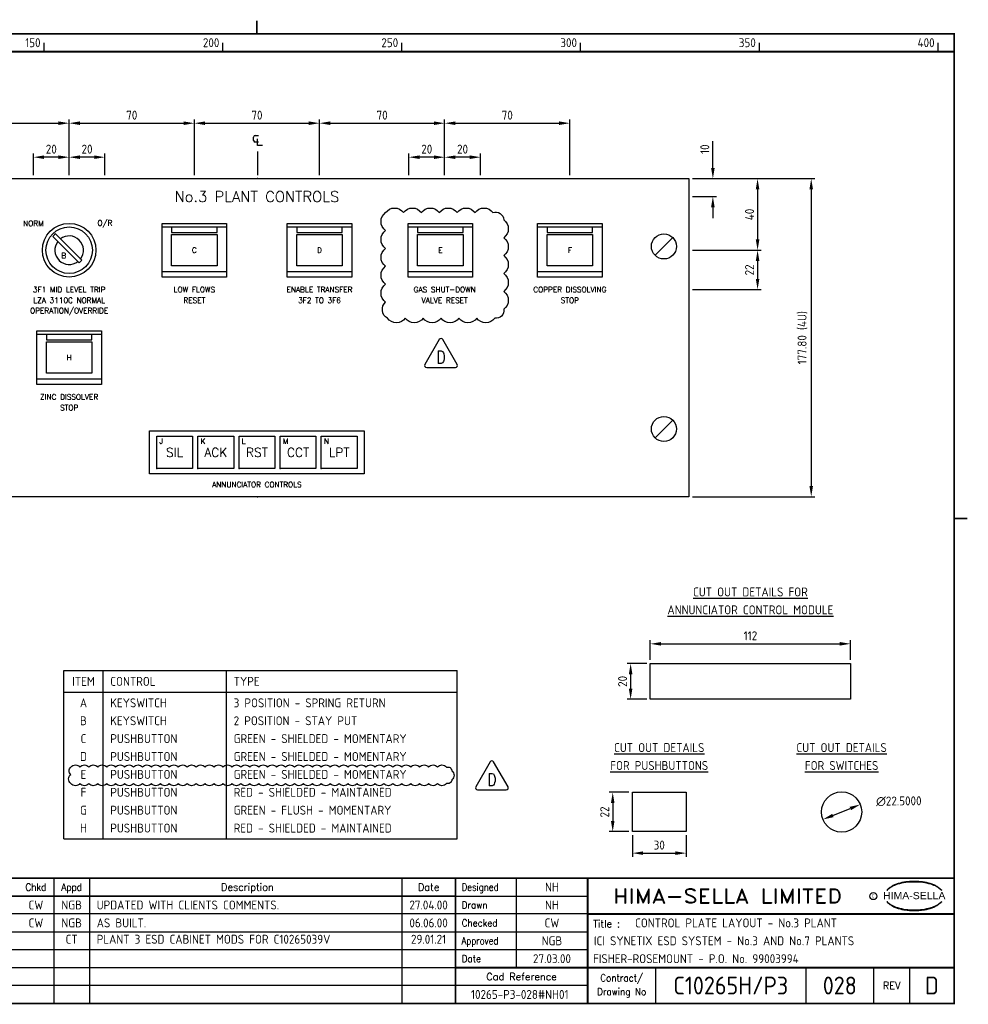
# Model space of a CAD drawing. Extents: x 0 to 817, y 0 to 551.
# Tile 2 of 2: x 286 to 817, y 0 to 551. Entities that reach past the tile are written whole.
import ezdxf
from ezdxf.enums import TextEntityAlignment as Align

# ---------------------------------------------------------------- set-up
doc = ezdxf.new("R2010")
doc.units = 0
doc.header["$LTSCALE"] = 0.25
doc.header["$MEASUREMENT"] = 0
doc.header["$PDSIZE"] = 1
doc.layers.get('0').update_dxf_attribs({"color": 41, "linetype": 'CONTINUOUS'})
doc.layers.get('DEFPOINTS').update_dxf_attribs({"linetype": 'CONTINUOUS'})
for name, color, linetype in [('00-DRG_FRAME', 12, 'CONTINUOUS'), ('01-DRAW', 7, 'CONTINUOUS'), ('02-TEXT', 2, 'CONTINUOUS'), ('03-DIM', 3, 'CONTINUOUS')]:
    doc.layers.add(name, color=color, linetype=linetype)
doc.styles.add('ARIAL', font='arial.ttf', dxfattribs={"height": 2.5})
doc.styles.add('ISO', font='iso.shx')
doc.styles.add('ROMAND', font='ROMAND')
doc.styles.add('ROMANS', font='romans.shx')
doc.dimstyles.get("Standard").update_dxf_attribs({"dimscale": 2, "dimtxt": 2.5, "dimasz": 3, "dimexe": 1, "dimexo": 1, "dimgap": 1, "dimtad": 1, "dimdec": 4, "dimzin": 0, "dimdsep": 46, "dimtxsty": 'ISO', "dimcen": -3, "dimclrd": 256, "dimclre": 256, "dimclrt": 2, "dimadec": 0, "dimazin": 0, "dimtfac": 1, "dimtdec": 4, "dimtofl": 0, "dimtmove": 0, "dimatfit": 0, "dimfxl": 1, "dimtolj": 1, "dimtzin": 0, "dimarcsym": 0})

# ---------------------------------------------------------------- blocks, each defined once
blk = doc.blocks.new('A3-TITLE')
at = {"style": 'ISO'}
blk.add_attdef('TITLE_1', (318.75, 21.75), '', height=2.5, dxfattribs=at)
for tag, p in [('DRGNO', (372.5, 3)), ('REV.', (398.25, 3))]:
    blk.add_attdef(tag, text='', height=5, dxfattribs=at).set_placement(p, align=Align.CENTER)
blk = doc.blocks.new('*D9')
at = {"linetype": 'ByBlock'}
for p, q in [((390, 493), (448, 493)), ((454, 464), (454, 495))]:
    blk.add_line(p, q, dxfattribs=at)
for points in [[(390, 494), (390, 492), (384, 493)], [(448, 494), (448, 492), (454, 493)]]:
    blk.add_solid(points, dxfattribs=at)
at = {"layer": 'DEFPOINTS', "color": 0, "linetype": 'ByBlock'}
for p in [(454, 493), (384, 462), (454, 462)]:
    blk.add_point(p, dxfattribs=at)
at = {"color": 2, "linetype": 'ByBlock', "insert": (419, 497.5), "char_height": 5, "attachment_point": 5, "style": 'ISO'}
blk.add_mtext('\\A1;70', dxfattribs=at)
blk = doc.blocks.new('4U')
for p, q in [((-241.3, 0), (241.3, 0)), ((-241.3, -177.8), (-241.3, 0)), ((241.3, 0), (241.3, -177.8)), ((-222.35025, -32.95026), (-232.24974, -42.84975)), ((232.24974, -32.95026), (222.35025, -42.84975)), ((-222.35025, -134.95025), (-232.24974, -144.84974)), ((232.24974, -134.95025), (222.35025, -144.84974)), ((241.3, -177.8), (-241.3, -177.8))]:
    blk.add_line(p, q)
for centre in [(-227.3, -37.9), (227.3, -37.9), (-227.3, -139.9), (227.3, -139.9)]:
    blk.add_circle(centre, 7)
for p in [(0, 0), (0, -177.8)]:
    blk.add_point(p)
blk = doc.blocks.new('*D13')
at = {"linetype": 'ByBlock'}
for p, q in [((250, 493), (308, 493)), ((314, 464), (314, 495))]:
    blk.add_line(p, q, dxfattribs=at)
for points in [[(250, 494), (250, 492), (244, 493)], [(308, 494), (308, 492), (314, 493)]]:
    blk.add_solid(points, dxfattribs=at)
at = {"layer": 'DEFPOINTS', "color": 0, "linetype": 'ByBlock'}
for p in [(314, 493), (244, 462), (314, 462)]:
    blk.add_point(p, dxfattribs=at)
at = {"color": 2, "linetype": 'ByBlock', "insert": (279, 497.5), "char_height": 5, "attachment_point": 5, "style": 'ISO'}
blk.add_mtext('\\A1;70', dxfattribs=at)
blk = doc.blocks.new('*D15')
at = {"linetype": 'ByBlock'}
for p, q in [((320, 493), (378, 493)), ((384, 464), (384, 495))]:
    blk.add_line(p, q, dxfattribs=at)
for points in [[(320, 494), (320, 492), (314, 493)], [(378, 494), (378, 492), (384, 493)]]:
    blk.add_solid(points, dxfattribs=at)
at = {"layer": 'DEFPOINTS', "color": 0, "linetype": 'ByBlock'}
for p in [(384, 493), (314, 462), (384, 462)]:
    blk.add_point(p, dxfattribs=at)
at = {"color": 2, "linetype": 'ByBlock', "insert": (349, 497.5), "char_height": 5, "attachment_point": 5, "style": 'ISO'}
blk.add_mtext('\\A1;70', dxfattribs=at)
blk = doc.blocks.new('*D16')
at = {"linetype": 'ByBlock'}
blk.add_line((741.13, 106.05), (750.87, 109.95), dxfattribs=at)
for points in [[(750.5, 110.88), (751.25, 109.02), (756.45, 112.18)], [(740.75, 106.98), (741.5, 105.12), (735.55, 103.82)]]:
    blk.add_solid(points, dxfattribs=at)
at = {"layer": 'DEFPOINTS', "color": 0, "linetype": 'ByBlock'}
for p in [(756.45, 112.18), (735.55, 103.82)]:
    blk.add_point(p, dxfattribs=at)
at = {"color": 2, "linetype": 'ByBlock', "insert": (778, 114), "char_height": 5, "attachment_point": 5, "rotation": 0.5, "style": 'ISO'}
blk.add_mtext('\\A1;∅22.5000', dxfattribs=at)
blk = doc.blocks.new('*D17')
at = {"linetype": 'ByBlock'}
for p, q in [((460, 493), (518, 493)), ((524, 464), (524, 495))]:
    blk.add_line(p, q, dxfattribs=at)
for points in [[(460, 494), (460, 492), (454, 493)], [(518, 494), (518, 492), (524, 493)]]:
    blk.add_solid(points, dxfattribs=at)
at = {"layer": 'DEFPOINTS', "color": 0, "linetype": 'ByBlock'}
for p in [(524, 493), (454, 462), (524, 462)]:
    blk.add_point(p, dxfattribs=at)
at = {"color": 2, "linetype": 'ByBlock', "insert": (489, 497.5), "char_height": 5, "attachment_point": 5, "style": 'ISO'}
blk.add_mtext('\\A1;70', dxfattribs=at)
blk = doc.blocks.new('*D18')
at = {"linetype": 'ByBlock'}
for p, q in [((530, 493), (588, 493)), ((594, 464), (594, 495))]:
    blk.add_line(p, q, dxfattribs=at)
for points in [[(530, 494), (530, 492), (524, 493)], [(588, 494), (588, 492), (594, 493)]]:
    blk.add_solid(points, dxfattribs=at)
at = {"layer": 'DEFPOINTS', "color": 0, "linetype": 'ByBlock'}
for p in [(594, 493), (524, 462), (594, 462)]:
    blk.add_point(p, dxfattribs=at)
at = {"color": 2, "linetype": 'ByBlock', "insert": (559, 497.5), "char_height": 5, "attachment_point": 5, "style": 'ISO'}
blk.add_mtext('\\A1;70', dxfattribs=at)
blk = doc.blocks.new('*D19')
at = {"linetype": 'ByBlock'}
for p, q in [((639, 193), (639, 204)), ((751, 193), (751, 204)), ((645, 202), (745, 202))]:
    blk.add_line(p, q, dxfattribs=at)
for points in [[(645, 203), (645, 201), (639, 202)], [(745, 203), (745, 201), (751, 202)]]:
    blk.add_solid(points, dxfattribs=at)
at = {"layer": 'DEFPOINTS', "color": 0, "linetype": 'ByBlock'}
for p in [(751, 202), (639, 191), (751, 191)]:
    blk.add_point(p, dxfattribs=at)
at = {"color": 2, "linetype": 'ByBlock', "insert": (695, 206.5), "char_height": 5, "attachment_point": 5, "style": 'ISO'}
blk.add_mtext('\\A1;112', dxfattribs=at)
blk = doc.blocks.new('*D20')
at = {"linetype": 'ByBlock'}
for p, q in [((637, 191), (626, 191)), ((628, 185), (628, 177)), ((637, 171), (626, 171))]:
    blk.add_line(p, q, dxfattribs=at)
for points in [[(627, 185), (629, 185), (628, 191)], [(627, 177), (629, 177), (628, 171)]]:
    blk.add_solid(points, dxfattribs=at)
at = {"layer": 'DEFPOINTS', "color": 0, "linetype": 'ByBlock'}
for p in [(639, 191), (628, 171), (639, 171)]:
    blk.add_point(p, dxfattribs=at)
at = {"color": 2, "linetype": 'ByBlock', "insert": (623.5, 181), "char_height": 5, "attachment_point": 5, "rotation": 90, "style": 'ISO'}
blk.add_mtext('\\A1;20', dxfattribs=at)
blk = doc.blocks.new('*D21')
at = {"linetype": 'ByBlock'}
for p, q in [((662.6, 462), (731, 462)), ((729, 456), (729, 290.2)), ((662.6, 284.2), (731, 284.2))]:
    blk.add_line(p, q, dxfattribs=at)
for points in [[(728, 456), (730, 456), (729, 462)], [(728, 290.2), (730, 290.2), (729, 284.2)]]:
    blk.add_solid(points, dxfattribs=at)
at = {"layer": 'DEFPOINTS', "color": 0, "linetype": 'ByBlock'}
for p in [(660.6, 462), (660.6, 284.2), (729, 284.2)]:
    blk.add_point(p, dxfattribs=at)
at = {"color": 2, "linetype": 'ByBlock', "insert": (724.14, 373.1), "char_height": 5, "attachment_point": 5, "rotation": 90, "style": 'ISO'}
blk.add_mtext('\\A1;177.80 (4U)', dxfattribs=at)
blk = doc.blocks.new('A3-REVA')
at = {"style": 'ISO'}
for tag, p in [('DESIGNED', (292, 31.75)), ('A', (117.7, 26.75)), ('DES', (127.7, 26.75)), ('DRN', (137.7, 26.75)), ('CHKD', (147.7, 26.75)), ('APPD', (157.7, 26.75)), ('DATE', (258, 26.75)), ('DRAWN', (292, 26.75)), ('CHECKED', (292, 21.75)), ('APPD', (292, 16.75)), ('DATE', (292, 11.75))]:
    blk.add_attdef(tag, text='', height=2.5, dxfattribs=at).set_placement(p, align=Align.CENTER)
blk.add_attdef('DESCRIPTION', (164.7, 26.75), '', height=2.5, dxfattribs=at)
blk = doc.blocks.new('A3-REVB')
at = {"style": 'ISO'}
for tag, p in [('B', (117.7, 21.75)), ('DES', (127.7, 21.75)), ('DRN', (137.7, 21.75)), ('CHKD', (147.7, 21.75)), ('APPD', (157.7, 21.75)), ('DATE', (258, 21.75))]:
    blk.add_attdef(tag, text='', height=2.5, dxfattribs=at).set_placement(p, align=Align.CENTER)
blk.add_attdef('DESCRIPTION', (164.7, 21.75), '', height=2.5, dxfattribs=at)
blk = doc.blocks.new('A3-CONTRACT')
at = {"style": 'ISO'}
for tag, height, p in [('SCALE', 2.5, (106.86, 31.75)), ('DIMS', 2.5, (106.86, 26.75)), ('CONTRACT', 5, (342, 3)), ('CAD-REF', 2.5, (282, 1.75))]:
    blk.add_attdef(tag, text='', height=height, dxfattribs=at).set_placement(p, align=Align.CENTER)
for tag, p in [('TITLE_2', (303.75, 16.75)), ('TITLE_3', (303.5, 11.75))]:
    blk.add_attdef(tag, p, '', height=2.5, dxfattribs=at)
blk = doc.blocks.new('*D25')
at = {"linetype": 'ByBlock'}
for p, q in [((627, 119), (616, 119)), ((618, 113), (618, 103)), ((627, 97), (616, 97))]:
    blk.add_line(p, q, dxfattribs=at)
for points in [[(617, 113), (619, 113), (618, 119)], [(617, 103), (619, 103), (618, 97)]]:
    blk.add_solid(points, dxfattribs=at)
at = {"layer": 'DEFPOINTS', "color": 0, "linetype": 'ByBlock'}
for p in [(629, 119), (618, 97), (629, 97)]:
    blk.add_point(p, dxfattribs=at)
at = {"color": 2, "linetype": 'ByBlock', "insert": (613.5, 108), "char_height": 5, "attachment_point": 5, "rotation": 90, "style": 'ISO'}
blk.add_mtext('\\A1;22', dxfattribs=at)
blk = doc.blocks.new('*D26')
at = {"linetype": 'ByBlock'}
for p, q in [((629, 95), (629, 83)), ((659, 95), (659, 83)), ((635, 85), (653, 85))]:
    blk.add_line(p, q, dxfattribs=at)
for points in [[(635, 86), (635, 84), (629, 85)], [(653, 86), (653, 84), (659, 85)]]:
    blk.add_solid(points, dxfattribs=at)
at = {"layer": 'DEFPOINTS', "color": 0, "linetype": 'ByBlock'}
for p in [(629, 97), (659, 97), (659, 85)]:
    blk.add_point(p, dxfattribs=at)
at = {"color": 2, "linetype": 'ByBlock', "insert": (644, 89.5), "char_height": 5, "attachment_point": 5, "style": 'ISO'}
blk.add_mtext('\\A1;30', dxfattribs=at)
blk = doc.blocks.new('*D27')
at = {"linetype": 'ByBlock'}
for p, q in [((662.6, 462), (701, 462)), ((699, 456), (699, 428)), ((662.6, 422), (701, 422))]:
    blk.add_line(p, q, dxfattribs=at)
for points in [[(698, 456), (700, 456), (699, 462)], [(698, 428), (700, 428), (699, 422)]]:
    blk.add_solid(points, dxfattribs=at)
at = {"layer": 'DEFPOINTS', "color": 0, "linetype": 'ByBlock'}
for p in [(660.6, 462), (660.6, 422), (699, 422)]:
    blk.add_point(p, dxfattribs=at)
at = {"color": 2, "linetype": 'ByBlock', "insert": (694.5, 442), "char_height": 5, "attachment_point": 5, "rotation": 90, "style": 'ISO'}
blk.add_mtext('\\A1;40', dxfattribs=at)
blk = doc.blocks.new('*D28')
at = {"linetype": 'ByBlock'}
for p, q in [((662.6, 422), (701, 422)), ((699, 416), (699, 406)), ((662.6, 400), (701, 400))]:
    blk.add_line(p, q, dxfattribs=at)
for points in [[(698, 416), (700, 416), (699, 422)], [(698, 406), (700, 406), (699, 400)]]:
    blk.add_solid(points, dxfattribs=at)
at = {"layer": 'DEFPOINTS', "color": 0, "linetype": 'ByBlock'}
for p in [(660.6, 422), (660.6, 400), (699, 400)]:
    blk.add_point(p, dxfattribs=at)
at = {"color": 2, "linetype": 'ByBlock', "insert": (694.5, 411), "char_height": 5, "attachment_point": 5, "rotation": 90, "style": 'ISO'}
blk.add_mtext('\\A1;22', dxfattribs=at)
blk = doc.blocks.new('*D33')
at = {"linetype": 'ByBlock'}
for p, q in [((314, 464), (314, 476)), ((328, 474), (320, 474)), ((334, 464), (334, 476))]:
    blk.add_line(p, q, dxfattribs=at)
for points in [[(320, 475), (320, 473), (314, 474)], [(328, 475), (328, 473), (334, 474)]]:
    blk.add_solid(points, dxfattribs=at)
at = {"layer": 'DEFPOINTS', "color": 0, "linetype": 'ByBlock'}
for p in [(314, 474), (314, 462), (334, 462)]:
    blk.add_point(p, dxfattribs=at)
at = {"color": 2, "linetype": 'ByBlock', "insert": (324, 478.5), "char_height": 5, "attachment_point": 5, "style": 'ISO'}
blk.add_mtext('\\A1;20', dxfattribs=at)
blk = doc.blocks.new('*D32')
at = {"linetype": 'ByBlock'}
for p, q in [((294, 464), (294, 476)), ((308, 474), (300, 474)), ((314, 464), (314, 476))]:
    blk.add_line(p, q, dxfattribs=at)
for points in [[(300, 475), (300, 473), (294, 474)], [(308, 475), (308, 473), (314, 474)]]:
    blk.add_solid(points, dxfattribs=at)
at = {"layer": 'DEFPOINTS', "color": 0, "linetype": 'ByBlock'}
for p in [(294, 474), (294, 462), (314, 462)]:
    blk.add_point(p, dxfattribs=at)
at = {"color": 2, "linetype": 'ByBlock', "insert": (304, 478.5), "char_height": 5, "attachment_point": 5, "style": 'ISO'}
blk.add_mtext('\\A1;20', dxfattribs=at)
blk = doc.blocks.new('*D34')
at = {"linetype": 'ByBlock'}
for p, q in [((524, 464), (524, 476)), ((538, 474), (530, 474)), ((544, 464), (544, 476))]:
    blk.add_line(p, q, dxfattribs=at)
for points in [[(530, 475), (530, 473), (524, 474)], [(538, 475), (538, 473), (544, 474)]]:
    blk.add_solid(points, dxfattribs=at)
at = {"layer": 'DEFPOINTS', "color": 0, "linetype": 'ByBlock'}
for p in [(524, 474), (524, 462), (544, 462)]:
    blk.add_point(p, dxfattribs=at)
at = {"color": 2, "linetype": 'ByBlock', "insert": (534, 478.5), "char_height": 5, "attachment_point": 5, "style": 'ISO'}
blk.add_mtext('\\A1;20', dxfattribs=at)
blk = doc.blocks.new('*D35')
at = {"linetype": 'ByBlock'}
for p, q in [((504, 464), (504, 476)), ((518, 474), (510, 474)), ((524, 464), (524, 476))]:
    blk.add_line(p, q, dxfattribs=at)
for points in [[(510, 475), (510, 473), (504, 474)], [(518, 475), (518, 473), (524, 474)]]:
    blk.add_solid(points, dxfattribs=at)
at = {"layer": 'DEFPOINTS', "color": 0, "linetype": 'ByBlock'}
for p in [(504, 474), (504, 462), (524, 462)]:
    blk.add_point(p, dxfattribs=at)
at = {"color": 2, "linetype": 'ByBlock', "insert": (514, 478.5), "char_height": 5, "attachment_point": 5, "style": 'ISO'}
blk.add_mtext('\\A1;20', dxfattribs=at)
blk = doc.blocks.new('*D36')
at = {"linetype": 'ByBlock'}
for p, q in [((674, 468), (674, 483)), ((662.6, 462), (676, 462)), ((662.6, 452), (676, 452)), ((674, 446), (674, 440))]:
    blk.add_line(p, q, dxfattribs=at)
for points in [[(673, 468), (675, 468), (674, 462)], [(673, 446), (675, 446), (674, 452)]]:
    blk.add_solid(points, dxfattribs=at)
at = {"layer": 'DEFPOINTS', "color": 0, "linetype": 'ByBlock'}
for p in [(660.6, 462), (674, 462), (660.6, 452)]:
    blk.add_point(p, dxfattribs=at)
at = {"color": 2, "linetype": 'ByBlock', "insert": (669.5, 478.5), "char_height": 5, "attachment_point": 5, "rotation": 90, "style": 'ISO'}
blk.add_mtext('\\A1;10', dxfattribs=at)
blk = doc.blocks.new('TRI-D')
at = {"layer": '01-DRAW'}
blk.add_lwpolyline([(-0.26, 2.55), (-2.34, -1.05, 0.57735), (-2.08, -1.5), (2.08, -1.5, 0.57735), (2.34, -1.05), (0.26, 2.55, 0.57735)], format="xyb", close=True, dxfattribs=at)
at = {"layer": '02-TEXT', "color": 2, "style": 'ROMANS', "width": 0.8}
blk.add_text('D', height=1.8, dxfattribs=at).set_placement((0, 0), align=Align.MIDDLE)

msp = doc.modelspace()

# ---------------------------------------------------------------- linework, layer by layer
at = {"layer": '00-DRG_FRAME'}
for p, q in [((300, 533), (300, 538)), ((400, 533), (400, 538)), ((500, 533), (500, 538)), ((600, 533), (600, 538)), ((700, 533), (700, 538)), ((800, 533), (800, 538)), ((305.4, 71), (305.4, 1)), ((325.4, 71), (325.4, 1)), ((500, 71), (500, 1)), ((564, 71), (564, 21)), ((530, 61), (604, 61)), ((604, 51), (225.4, 51)), ((225.4, 41), (604, 41)), ((604, 31), (225.4, 31)), ((225.4, 21), (530, 21)), ((642, 21), (642, 1)), ((726, 21), (726, 1)), ((764, 1), (764, 21)), ((784, 21), (784, 1)), ((604, 11), (225.4, 11))]:
    msp.add_line(p, q, dxfattribs=at)
at = {"layer": '00-DRG_FRAME', "const_width": 1}
for points in [[(419, 543), (419, 550.36)], [(419, 543), (419, 550.36)], [(29, 533), (809, 533)], [(809, 272), (816.36, 272)], [(809, 71), (29, 71)], [(530, 71), (530, 1)], [(604, 1), (604, 71)], [(530, 61), (145, 61)], [(809, 51), (604, 51)], [(530, 21), (809, 21)]]:
    msp.add_lwpolyline(points, dxfattribs=at)
msp.add_lwpolyline([(29, 1), (809, 1), (809, 543), (29, 543)], close=True, dxfattribs=at)
at = {"layer": '00-DRG_FRAME', "color": 3}
msp.add_circle((763.75892, 61), 2, dxfattribs=at)
for centre, radius, start, end in [((781.20805, 53.65543), 14.48012, 106.0531744, 133.5023953), ((780.22987, 56.20011), 11.96085, 122.2440462, 131.6153875), ((779.50409, 57.56377), 10.42089, 111.82056, 122.8668023), ((783.55448, 49.39849), 19.52012, 107.5930557, 113.9451517), ((786.1983, 36.99297), 31.87334, 89.2698165, 106.3911159), ((784.19555, 47.03002), 21.97182, 96.014582, 107.3202668), ((786.58661, 32.61984), 36.56351, 92.8916819, 97.3733636), ((786.48381, 37.72888), 31.45618, 89.7804853, 93.1737902), ((787.01067, 36.99297), 31.87334, 73.6088841, 90.7301835), ((786.72515, 37.72888), 31.45618, 86.8262098, 90.2195147), ((786.62236, 32.61984), 36.56351, 82.6266364, 87.1083181), ((789.01342, 47.03002), 21.97182, 72.6797332, 83.985418), ((789.65449, 49.39849), 19.52012, 66.0548483, 72.4069443), ((792.00092, 53.65543), 14.48012, 46.4976047, 73.9468256), ((793.70487, 57.56377), 10.42089, 57.1331977, 68.17944), ((792.9791, 56.20011), 11.96085, 48.3846125, 57.7559538), ((781.7525, 54.02707), 14.59986, 130.4190345, 136.0570055), ((791.45647, 54.02707), 14.59986, 43.9429945, 49.5809655), ((781.7525, 68.08997), 14.59986, 223.9429945, 229.5809655), ((781.20805, 68.4616), 14.48012, 226.4976047, 253.9468256), ((780.22987, 65.91693), 11.96085, 228.3846125, 237.7559538), ((779.50409, 64.55327), 10.42089, 237.1331977, 248.17944), ((792.00092, 68.4616), 14.48012, 286.0531744, 313.5023953), ((793.70487, 64.55327), 10.42089, 291.82056, 302.8668023), ((792.9791, 65.91693), 11.96085, 302.2440462, 311.6153875), ((791.45647, 68.08997), 14.59986, 310.4190345, 316.0570055), ((783.55448, 72.71855), 19.52012, 246.0548483, 252.4069443), ((786.1983, 85.12406), 31.87334, 253.6088841, 270.7301835), ((784.19555, 75.08701), 21.97182, 252.6797332, 263.985418), ((786.58661, 89.49719), 36.56351, 262.6266364, 267.1083181), ((786.48381, 84.38816), 31.45618, 266.8262098, 270.2195147), ((787.01067, 85.12406), 31.87334, 269.2698165, 286.3911159), ((786.72515, 84.38816), 31.45618, 269.7804853, 273.1737902), ((786.62236, 89.49719), 36.56351, 272.8916819, 277.3733636), ((789.01342, 75.08701), 21.97182, 276.014582, 287.3202668), ((789.65449, 72.71855), 19.52012, 287.5930557, 293.9451517)]:
    msp.add_arc(centre, radius, start, end, dxfattribs=at)
at = {"layer": '01-DRAW'}
for p, q in [((366, 435), (402, 435)), ((436, 435), (472, 435)), ((503.55459, 435), (539.55459, 435)), ((576, 435), (612, 435)), ((304.84702, 429.73877), (319.61745, 414.96834)), ((306.26123, 431.15298), (321.03166, 416.38255)), ((402, 410), (366, 410)), ((472, 410), (436, 410)), ((539.55459, 410), (503.55459, 410)), ((612, 410), (576, 410)), ((296, 375), (332, 375)), ((332, 350), (296, 350)), ((311, 93), (311, 187)), ((311, 187), (531, 187)), ((333, 93), (333, 187)), ((402, 93), (402, 187)), ((531, 93), (531, 187)), ((311, 175), (531, 175)), ((311, 93), (531, 93))]:
    msp.add_line(p, q, dxfattribs=at)
for points in [[(491, 443, -0.52056705), (501, 443, -0.52056705), (511, 443, -0.52056705), (521, 443, -0.52056705), (531, 443, -0.52056705), (541, 443, -0.52056705), (551, 443, -0.52056705), (557, 439, -0.52056705), (557, 429, -0.52056705), (557, 419, -0.52056705), (557, 409, -0.52056705), (557, 399, -0.52056705), (557, 389, -0.52056705), (552, 384, -0.52056705), (542, 384, -0.52056705), (532, 384, -0.52056705), (522, 384, -0.52056705), (512, 384, -0.52056705), (502, 384, -0.52056705), (492, 384, -0.52056705), (491, 393, -0.52056705), (491, 403, -0.52056705), (491, 413, -0.52056705), (491, 423, -0.52056705), (491, 433, -0.52056705)], [(315, 133, -0.52056705), (320, 133, -0.52056705), (325, 133, -0.52056705), (330, 133, -0.52056705), (335, 133, -0.52056705), (340, 133, -0.52056705), (345, 133, -0.52056705), (350, 133, -0.52056705), (355, 133, -0.52056705), (360, 133, -0.52056705), (365, 133, -0.52056705), (370, 133, -0.52056705), (375, 133, -0.52056705), (380, 133, -0.52056705), (385, 133, -0.52056705), (390, 133, -0.52056705), (395, 133, -0.52056705), (400, 133, -0.52056705), (405, 133, -0.52056705), (410, 133, -0.52056705), (415, 133, -0.52056705), (420, 133, -0.52056705), (425, 133, -0.52056705), (430, 133, -0.52056705), (435, 133, -0.52056705), (440, 133, -0.52056705), (445, 133, -0.52056705), (450, 133, -0.52056705), (455, 133, -0.52056705), (460, 133, -0.52056705), (465, 133, -0.52056705), (470, 133, -0.52056705), (475, 133, -0.52056705), (480, 133, -0.52056705), (485, 133, -0.52056705), (490, 133, -0.52056705), (495, 133, -0.52056705), (500, 133, -0.52056705), (505, 133, -0.52056705), (510, 133, -0.52056705), (515, 133, -0.52056705), (520, 133, -0.52056705), (525, 133, -0.52056705), (528, 131, -0.52056705), (528, 126, -0.52056705), (525, 124, -0.52056705), (520, 124, -0.52056705), (515, 124, -0.52056705), (510, 124, -0.52056705), (505, 124, -0.52056705), (500, 124, -0.52056705), (495, 124, -0.52056705), (490, 124, -0.52056705), (485, 124, -0.52056705), (480, 124, -0.52056705), (475, 124, -0.52056705), (470, 124, -0.52056705), (465, 124, -0.52056705), (460, 124, -0.52056705), (455, 124, -0.52056705), (450, 124, -0.52056705), (445, 124, -0.52056705), (440, 124, -0.52056705), (435, 124, -0.52056705), (430, 124, -0.52056705), (425, 124, -0.52056705), (420, 124, -0.52056705), (415, 124, -0.52056705), (410, 124, -0.52056705), (405, 124, -0.52056705), (400, 124, -0.52056705), (395, 124, -0.52056705), (390, 124, -0.52056705), (385, 124, -0.52056705), (380, 124, -0.52056705), (375, 124, -0.52056705), (370, 124, -0.52056705), (365, 124, -0.52056705), (360, 124, -0.52056705), (355, 124, -0.52056705), (350, 124, -0.52056705), (345, 124, -0.52056705), (340, 124, -0.52056705), (335, 124, -0.52056705), (330, 124, -0.52056705), (325, 124, -0.52056705), (320, 124, -0.52056705), (315, 124, -0.52056705), (315, 129, -0.52056705)]]:
    msp.add_lwpolyline(points, format="xyb", close=True, dxfattribs=at)
for points in [[(366, 437), (402, 437), (402, 407), (366, 407)], [(436, 437), (472, 437), (472, 407), (436, 407)], [(503.55459, 437), (539.55459, 437), (539.55459, 407), (503.55459, 407)], [(576, 437), (612, 437), (612, 407), (576, 407)], [(371.3, 413.25), (371.3, 430.75), (396.7, 430.75), (396.7, 413.25)], [(441.3, 413.25), (441.3, 430.75), (466.7, 430.75), (466.7, 413.25)], [(508.85459, 413.25), (508.85459, 430.75), (534.25459, 430.75), (534.25459, 413.25)], [(581.3, 413.25), (581.3, 430.75), (606.7, 430.75), (606.7, 413.25)], [(296, 377), (332, 377), (332, 347), (296, 347)], [(301.3, 353.25), (301.3, 370.75), (326.7, 370.75), (326.7, 353.25)], [(359, 297), (359, 321), (479, 321), (479, 297)], [(383, 318), (383, 300), (363, 300), (363, 318), (383, 318)], [(406, 318), (406, 300), (386, 300), (386, 318), (406, 318)], [(429, 318), (429, 300), (409, 300), (409, 318), (429, 318)], [(452, 318), (452, 300), (432, 300), (432, 318), (452, 318)], [(475, 318), (475, 300), (455, 300), (455, 318), (475, 318)], [(639, 171), (639, 191), (751, 191), (751, 171)], [(629, 97), (629, 119), (659, 119), (659, 97)]]:
    msp.add_lwpolyline(points, close=True, dxfattribs=at)
for points in [[(371.3, 435), (371.3, 432), (396.7, 432), (396.7, 435)], [(441.3, 435), (441.3, 432), (466.7, 432), (466.7, 435)], [(508.85459, 435), (508.85459, 432), (534.25459, 432), (534.25459, 435)], [(581.3, 435), (581.3, 432), (606.7, 432), (606.7, 435)], [(301.3, 375), (301.3, 372), (326.7, 372), (326.7, 375)]]:
    msp.add_lwpolyline(points, dxfattribs=at)
for centre, radius in [((314, 422), 15), ((314, 422), 13), ((746, 108), 11.25)]:
    msp.add_circle(centre, radius, dxfattribs=at)
for centre, radius, start, end in [((311.87868, 424.12132), 9, 128.6206298, 141.3793702), ((314, 422), 8, 322.1807558, 127.8192442), ((314, 422), 8, 142.1807558, 307.8192442), ((314, 422), 9, 308.6206298, 321.3793702)]:
    msp.add_arc(centre, radius, start, end, dxfattribs=at)
at = {"layer": '02-TEXT'}
for p, q in [((417.10007, 483.4), (417.10007, 485.275)), ((418.03757, 486.2125), (419.91257, 486.2125)), ((419.3, 480.5875), (419.3, 484.3375)), ((419.91257, 482.4625), (418.03757, 482.4625)), ((422.1125, 480.5875), (419.3, 480.5875))]:
    msp.add_line(p, q, dxfattribs=at)
for centre, start, end in [((418.03757, 485.275), 90, 180), ((418.03757, 483.4), 180, 270)]:
    msp.add_arc(centre, 0.9375, start, end, dxfattribs=at)
at = {"layer": '03-DIM'}
msp.add_line((419.3, 477.2), (419.3, 464), dxfattribs=at)
for p in [(363, 300), (386, 300), (409, 300), (432, 300), (455, 300)]:
    msp.add_point(p, dxfattribs=at)

# ---------------------------------------------------------------- block references
ref = msp.add_blockref('A3-CONTRACT', (0, 0), dxfattribs=dict(xscale=2, yscale=2, zscale=2))
ref.add_attrib('SCALE', '1:2', dxfattribs={"height": 5, "style": 'ISO'}).set_placement((213.72, 63.5), align=Align.CENTER)
ref.add_attrib('DIMS', 'mm', dxfattribs={"height": 5, "style": 'ISO'}).set_placement((213.72, 53.5), align=Align.CENTER)
ref.add_attrib('CAD-REF', '10265-P3-028#NH01', dxfattribs={"height": 5, "style": 'ISO'}).set_placement((566, 3.5), align=Align.CENTER)
ref.add_attrib('TITLE_2', 'ICI SYNETIX ESD SYSTEM - No.3 AND No.7 PLANTS', (607.5, 33.5), dxfattribs={"height": 5, "style": 'ISO'})
ref.add_attrib('TITLE_3', 'FISHER-ROSEMOUNT - P.O. No. 99003994', (607, 23.5), dxfattribs={"height": 5, "style": 'ISO'})
ref.add_attrib('CONTRACT', 'C10265H/P3', dxfattribs={"height": 10, "style": 'ISO'}).set_placement((684, 6), align=Align.CENTER)
at = {"layer": '01-DRAW'}
msp.add_blockref('4U', (419.3, 462), dxfattribs=at)
at = {"layer": '01-DRAW', "xscale": 3.862181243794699, "yscale": 3.862181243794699, "zscale": 3.862181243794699}
for p in [(521.98124, 362.20684), (550.39116, 126.12224)]:
    msp.add_blockref('TRI-D', p, dxfattribs=at)
at = {"layer": '02-TEXT'}
ref = msp.add_blockref('A3-REVA', (0, 0), dxfattribs=dict(at, xscale=2, yscale=2, zscale=2))
ref.add_attrib('DATE', '27.03.00', dxfattribs={"layer": '0', "height": 5, "style": 'ISO'}).set_placement((584, 23.5), align=Align.CENTER)
ref.add_attrib('APPD', 'NGB', dxfattribs={"layer": '0', "height": 5, "style": 'ISO'}).set_placement((584, 33.5), align=Align.CENTER)
ref.add_attrib('DESIGNED', 'NH', dxfattribs={"layer": '0', "height": 5, "style": 'ISO'}).set_placement((584, 63.5), align=Align.CENTER)
ref.add_attrib('DRAWN', 'NH', dxfattribs={"layer": '0', "height": 5, "style": 'ISO'}).set_placement((584, 53.5), align=Align.CENTER)
ref.add_attrib('CHECKED', 'CW', dxfattribs={"layer": '0', "height": 5, "style": 'ISO'}).set_placement((584, 43.5), align=Align.CENTER)
ref.add_attrib('A', 'P2', dxfattribs={"layer": '0', "height": 5, "style": 'ISO'}).set_placement((235.4, 53.5), align=Align.CENTER)
ref.add_attrib('DES', 'NH', dxfattribs={"layer": '0', "height": 5, "style": 'ISO'}).set_placement((255.4, 53.5), align=Align.CENTER)
ref.add_attrib('DRN', 'NH', dxfattribs={"layer": '0', "height": 5, "style": 'ISO'}).set_placement((275.4, 53.5), align=Align.CENTER)
ref.add_attrib('CHKD', 'CW', dxfattribs={"layer": '0', "height": 5, "style": 'ISO'}).set_placement((295.4, 53.5), align=Align.CENTER)
ref.add_attrib('APPD', 'NGB', dxfattribs={"layer": '0', "height": 5, "style": 'ISO'}).set_placement((315.4, 53.5), align=Align.CENTER)
ref.add_attrib('DESCRIPTION', 'UPDATED WITH CLIENTS COMMENTS.', (329.4, 53.5), dxfattribs={"layer": '0', "height": 5, "style": 'ISO'})
ref.add_attrib('DATE', '27.04.00', dxfattribs={"layer": '0', "height": 5, "style": 'ISO'}).set_placement((515, 53.5), align=Align.CENTER)
ref = msp.add_blockref('A3-REVB', (0, 0), dxfattribs=dict(at, xscale=2, yscale=2, zscale=2))
ref.add_attrib('B', 'C', dxfattribs={"layer": '0', "height": 5, "style": 'ISO'}).set_placement((235.4, 43.5), align=Align.CENTER)
ref.add_attrib('DES', 'NH', dxfattribs={"layer": '0', "height": 5, "style": 'ISO'}).set_placement((255.4, 43.5), align=Align.CENTER)
ref.add_attrib('DRN', 'NH', dxfattribs={"layer": '0', "height": 5, "style": 'ISO'}).set_placement((275.4, 43.5), align=Align.CENTER)
ref.add_attrib('CHKD', 'CW', dxfattribs={"layer": '0', "height": 5, "style": 'ISO'}).set_placement((295.4, 43.5), align=Align.CENTER)
ref.add_attrib('APPD', 'NGB', dxfattribs={"layer": '0', "height": 5, "style": 'ISO'}).set_placement((315.4, 43.5), align=Align.CENTER)
ref.add_attrib('DESCRIPTION', 'AS BUILT.', (329.4, 43.5), dxfattribs={"layer": '0', "height": 5, "style": 'ISO'})
ref.add_attrib('DATE', '06.06.00', dxfattribs={"layer": '0', "height": 5, "style": 'ISO'}).set_placement((515, 43.5), align=Align.CENTER)
ref = msp.add_blockref('A3-TITLE', (0, 0), dxfattribs=dict(at, xscale=2, yscale=2, zscale=2))
ref.add_attrib('TITLE_1', 'CONTROL PLATE LAYOUT - No.3 PLANT', (630.5, 43.5), dxfattribs={"layer": '0', "height": 5, "style": 'ISO'})
ref.add_attrib('DRGNO', '028', dxfattribs={"layer": '0', "height": 10, "style": 'ISO'}).set_placement((745, 6), align=Align.CENTER)
ref.add_attrib('REV.', 'D', dxfattribs={"layer": '0', "height": 10, "style": 'ISO'}).set_placement((796.5, 6), align=Align.CENTER)
ref = msp.add_blockref('A3-REVB', (0, -9.123), dxfattribs=dict(at, xscale=2, yscale=2, zscale=2))
ref.add_attrib('B', 'D', dxfattribs={"layer": '0', "height": 5, "style": 'ISO'}).set_placement((235.4, 34.377), align=Align.CENTER)
ref.add_attrib('APPD', 'CT', dxfattribs={"layer": '0', "height": 5, "style": 'ISO'}).set_placement((315.4, 34.377), align=Align.CENTER)
ref.add_attrib('DESCRIPTION', 'PLANT 3 ESD CABINET MODS FOR C10265039V', (329.4, 34.377), dxfattribs={"layer": '0', "height": 5, "style": 'ISO'})
ref.add_attrib('DATE', '29.01.21', dxfattribs={"layer": '0', "height": 5, "style": 'ISO'}).set_placement((515, 34.377), align=Align.CENTER)

# ---------------------------------------------------------------- texts
at = {"layer": '00-DRG_FRAME', "style": 'ISO'}
for s, p in [('150', (298, 535.5)), ('200', (398, 535.5)), ('250', (498, 535.5)), ('300', (598, 535.5)), ('350', (698, 535.5)), ('400', (798, 535.5))]:
    msp.add_text(s, height=5, dxfattribs=at).set_placement(p, align=Align.RIGHT)
at = {"layer": '00-DRG_FRAME', "color": 4, "style": 'ROMAND', "width": 0.9}
for s, p in [('Chkd', (295.4, 64)), ('Appd', (315.4, 64))]:
    msp.add_text(s, height=4, dxfattribs=at).set_placement(p, align=Align.CENTER)
at = {"layer": '00-DRG_FRAME', "color": 4, "style": 'ROMAND'}
for s, p in [('Description', (413.7, 64)), ('Date', (515, 64))]:
    msp.add_text(s, height=4, dxfattribs=at).set_placement(p, align=Align.CENTER)
for s, width, p in [('Designed', 0.87, (533.5, 64)), ('Drawn', 0.9, (533.5, 54)), ('Checked', 0.9, (533.5, 44)), ('Approved', 0.85, (533.5, 34)), ('Date', 0.9, (533.5, 24))]:
    msp.add_text(s, height=4, dxfattribs=dict(at, width=width)).set_placement(p)
at = {"layer": '00-DRG_FRAME', "style": 'ROMAND', "width": 1.15}
msp.add_text('HIMA-SELLA LIMITED', height=8, dxfattribs=at).set_placement((682.19298, 61), align=Align.MIDDLE)
at = {"layer": '00-DRG_FRAME', "color": 3, "style": 'ISO', "width": 0.9}
msp.add_text('C', height=2, dxfattribs=at).set_placement((763.68716, 60), align=Align.CENTER)
at = {"layer": '00-DRG_FRAME', "style": 'ARIAL', "width": 1.05}
msp.add_text('HIMA-SELLA', height=4, dxfattribs=at).set_placement((786.60448, 59.25852), align=Align.CENTER)
at = {"layer": '00-DRG_FRAME', "color": 4, "style": 'ROMAND'}
msp.add_text('Title :', height=4, dxfattribs=at).set_placement((607, 43.5))
for s, p in [('Cad Reference', (567, 16)), ('REV', (774, 11))]:
    msp.add_text(s, height=4, dxfattribs=at).set_placement(p, align=Align.MIDDLE)
at = {"layer": '00-DRG_FRAME', "color": 4, "style": 'ROMAND', "width": 0.9}
for s, p in [('Contract/', (623, 15)), ('Drawing No', (623, 7))]:
    msp.add_text(s, height=4, dxfattribs=at).set_placement(p, align=Align.MIDDLE)
at = {"layer": '02-TEXT'}
for s, height, style, p in [('No.3 PLANT CONTROLS', 6, 'ROMANS', (419, 452)), ('NORM', 3, 'ROMANS', (294, 437)), ('O/R', 3, 'ROMANS', (334, 437)), ('3F1 MID LEVEL TRIP', 3, 'ROMANS', (314, 400)), ('LOW FLOWS', 3, 'ROMANS', (384, 400)), ('ENABLE TRANSFER', 3, 'ROMANS', (454, 400)), ('GAS SHUT-DOWN', 3, 'ROMANS', (524, 400)), ('COPPER DISSOLVING', 3, 'ROMANS', (594, 400)), ('LZA 3110C NORMAL', 3, 'ROMANS', (314, 394)), ('RESET', 3, 'ROMANS', (384, 394)), ('3F2 TO 3F6', 3, 'ROMANS', (454, 394)), ('VALVE RESET', 3, 'ROMANS', (524, 394)), ('STOP', 3, 'ROMANS', (594, 394)), ('OPERATION/OVERRIDE', 3, 'ROMANS', (314, 388)), ('ZINC DISSOLVER', 3, 'ROMANS', (314, 340)), ('STOP', 3, 'ROMANS', (314, 334)), ('SIL', 5, 'ROMANS', (373, 309)), ('ACK', 5, 'ROMANS', (396, 309)), ('RST', 5, 'ROMANS', (419, 309)), ('CCT', 5, 'ROMANS', (442, 309)), ('LPT', 5, 'ROMANS', (465, 309)), ('ANNUNCIATOR CONTROLS', 3, 'ROMANS', (419, 291)), ('%%UCUT OUT DETAILS FOR', 5, 'ISO', (695, 231)), ('%%UANNUNCIATOR CONTROL MODULE', 5, 'ISO', (695, 221)), ('ITEM', 5, 'ISO', (322, 181)), ('A', 5, 'ISO', (322, 169)), ('B', 5, 'ISO', (322, 159)), ('C', 5, 'ISO', (322, 149)), ('%%UCUT OUT DETAILS', 5, 'ISO', (644, 144)), ('%%UCUT OUT DETAILS', 5, 'ISO', (746, 144)), ('D', 5, 'ISO', (322, 139)), ('E', 5, 'ISO', (322, 129)), ('%%UFOR PUSHBUTTONS', 5, 'ISO', (644, 134)), ('%%UFOR SWITCHES', 5, 'ISO', (746, 134)), ('F', 5, 'ISO', (322, 119)), ('G', 5, 'ISO', (322, 109)), ('H', 5, 'ISO', (322, 99))]:
    msp.add_text(s, height=height, dxfattribs=dict(at, style=style)).set_placement(p, align=Align.MIDDLE)
at = {"layer": '02-TEXT', "color": 3, "style": 'ROMANS'}
for s, p in [('C', (384, 422)), ('D', (454, 422)), ('E', (521.55459, 422)), ('F', (594, 422)), ('B', (311, 419)), ('H', (314, 362))]:
    msp.add_text(s, height=3, dxfattribs=at).set_placement(p, align=Align.MIDDLE)
for s, p in [('J', (364.5, 315.25)), ('K', (387.5, 315.25)), ('L', (410.5, 315.25)), ('M', (433.5, 315.25)), ('N', (456.5, 315.25))]:
    msp.add_text(s, height=3, dxfattribs=at).set_placement(p, align=Align.MIDDLE_LEFT)
at = {"layer": '02-TEXT', "style": 'ISO'}
for s, p in [('CONTROL', (337, 181)), ('TYPE', (406, 181)), ('KEYSWITCH', (337, 169)), ('3 POSITION - SPRING RETURN', (406, 169)), ('KEYSWITCH', (337, 159)), ('2 POSITION - STAY PUT', (406, 159)), ('PUSHBUTTON', (337, 149)), ('GREEN - SHIELDED - MOMENTARY', (406, 149)), ('PUSHBUTTON', (337, 139)), ('GREEN - SHIELDED - MOMENTARY', (406, 139)), ('PUSHBUTTON', (337, 129)), ('GREEN - SHIELDED - MOMENTARY', (406, 129)), ('PUSHBUTTON', (337, 119)), ('RED - SHIELDED - MAINTAINED', (406, 119)), ('PUSHBUTTON', (337, 109)), ('GREEN - FLUSH - MOMENTARY', (406, 109)), ('PUSHBUTTON', (337, 99)), ('RED - SHIELDED - MAINTAINED', (406, 99))]:
    msp.add_text(s, height=5, dxfattribs=at).set_placement(p, align=Align.MIDDLE_LEFT)

# ---------------------------------------------------------------- dimensions: what is measured, and where the dimension line sits
at = {"layer": '03-DIM'}
for base, p1, p2, text, override, picture, middle in [((314, 493), (244, 462), (314, 462), '70', {"dimscale": 2, "dimtxt": 2.5, "dimasz": 3, "dimexe": 1, "dimexo": 1, "dimgap": 1, "dimtad": 1, "dimtih": 0, "dimtoh": 0, "dimtxsty": 'ISO', "dimse1": 1, "dimclrd": 256, "dimclre": 256, "dimclrt": 2, "dimtmove": 2, "dimatfit": 3}, '*D13', (279, 497.50109)), ((384, 493), (314, 462), (384, 462), '70', {"dimscale": 2, "dimtxt": 2.5, "dimasz": 3, "dimexe": 1, "dimexo": 1, "dimgap": 1, "dimtad": 1, "dimtih": 0, "dimtoh": 0, "dimtxsty": 'ISO', "dimse1": 1, "dimclrd": 256, "dimclre": 256, "dimclrt": 2, "dimtmove": 2, "dimatfit": 3}, '*D15', (349, 497.50109)), ((454, 493), (384, 462), (454, 462), '70', {"dimscale": 2, "dimtxt": 2.5, "dimasz": 3, "dimexe": 1, "dimexo": 1, "dimgap": 1, "dimtad": 1, "dimtih": 0, "dimtoh": 0, "dimtxsty": 'ISO', "dimse1": 1, "dimclrd": 256, "dimclre": 256, "dimclrt": 2, "dimtmove": 2, "dimatfit": 3}, '*D9', (419, 497.50109)), ((524, 493), (454, 462), (524, 462), '70', {"dimscale": 2, "dimtxt": 2.5, "dimasz": 3, "dimexe": 1, "dimexo": 1, "dimgap": 1, "dimtad": 1, "dimtih": 0, "dimtoh": 0, "dimtxsty": 'ISO', "dimse1": 1, "dimclrd": 256, "dimclre": 256, "dimclrt": 2, "dimtmove": 2, "dimatfit": 3}, '*D17', (489, 497.50109)), ((594, 493), (524, 462), (594, 462), '70', {"dimscale": 2, "dimtxt": 2.5, "dimasz": 3, "dimexe": 1, "dimexo": 1, "dimgap": 1, "dimtad": 1, "dimtih": 0, "dimtoh": 0, "dimtxsty": 'ISO', "dimse1": 1, "dimclrd": 256, "dimclre": 256, "dimclrt": 2, "dimtmove": 2, "dimatfit": 3}, '*D18', (559, 497.50109)), ((294, 474), (314, 462), (294, 462), '20', {"dimscale": 2, "dimtxt": 2.5, "dimasz": 3, "dimexe": 1, "dimexo": 1, "dimgap": 1, "dimtad": 1, "dimtih": 0, "dimtoh": 0, "dimtxsty": 'ISO', "dimclrd": 256, "dimclre": 256, "dimclrt": 2, "dimtmove": 2, "dimatfit": 3}, '*D32', (304, 478.50109)), ((314, 474), (334, 462), (314, 462), '20', {"dimscale": 2, "dimtxt": 2.5, "dimasz": 3, "dimexe": 1, "dimexo": 1, "dimgap": 1, "dimtad": 1, "dimtih": 0, "dimtoh": 0, "dimtxsty": 'ISO', "dimclrd": 256, "dimclre": 256, "dimclrt": 2, "dimtmove": 2, "dimatfit": 3}, '*D33', (324, 478.50109)), ((504, 474), (524, 462), (504, 462), '20', {"dimscale": 2, "dimtxt": 2.5, "dimasz": 3, "dimexe": 1, "dimexo": 1, "dimgap": 1, "dimtad": 1, "dimtih": 0, "dimtoh": 0, "dimtxsty": 'ISO', "dimclrd": 256, "dimclre": 256, "dimclrt": 2, "dimtmove": 2, "dimatfit": 3}, '*D35', (514, 478.50109)), ((524, 474), (544, 462), (524, 462), '20', {"dimscale": 2, "dimtxt": 2.5, "dimasz": 3, "dimexe": 1, "dimexo": 1, "dimgap": 1, "dimtad": 1, "dimtih": 0, "dimtoh": 0, "dimtxsty": 'ISO', "dimclrd": 256, "dimclre": 256, "dimclrt": 2, "dimtmove": 2, "dimatfit": 3}, '*D34', (534, 478.50109)), ((751, 202), (639, 191), (751, 191), '112', {"dimscale": 2, "dimtxt": 2.5, "dimasz": 3, "dimexe": 1, "dimexo": 1, "dimgap": 1, "dimtad": 1, "dimtih": 0, "dimtoh": 0, "dimtxsty": 'ISO', "dimclrd": 256, "dimclre": 256, "dimclrt": 2, "dimtmove": 2, "dimatfit": 3}, '*D19', (695, 206.5)), ((659, 85), (629, 97), (659, 97), '30', {"dimscale": 2, "dimtxt": 2.5, "dimasz": 3, "dimexe": 1, "dimexo": 1, "dimgap": 1, "dimtad": 1, "dimtih": 0, "dimtoh": 0, "dimtxsty": 'ISO', "dimclrd": 256, "dimclre": 256, "dimclrt": 2, "dimtmove": 2, "dimatfit": 3}, '*D26', (644, 89.50109))]:
    dim = msp.add_linear_dim(base=base, p1=p1, p2=p2, text=text, dimstyle='STANDARD', override=override, dxfattribs=at)
    dim.commit()
    dim.dimension.update_dxf_attribs({"geometry": picture, "text_midpoint": middle})
for base, p1, p2, text, override, picture, middle in [((674, 462), (660.6, 452), (660.6, 462), '10', {"dimscale": 2, "dimtxt": 2.5, "dimasz": 3, "dimexe": 1, "dimexo": 1, "dimgap": 1, "dimtad": 1, "dimtih": 0, "dimtoh": 0, "dimtxsty": 'ISO', "dimclrd": 256, "dimclre": 256, "dimclrt": 2, "dimatfit": 2}, '*D36', (669.49891, 478.49891)), ((729, 284.2), (660.6, 462), (660.6, 284.2), '177.80 (4U)', {"dimscale": 2, "dimtxt": 2.5, "dimasz": 3, "dimexe": 1, "dimexo": 1, "dimgap": 1, "dimtad": 1, "dimtih": 0, "dimtoh": 0, "dimtxsty": 'ISO', "dimclrd": 256, "dimclre": 256, "dimclrt": 2, "dimtmove": 2, "dimatfit": 3}, '*D21', (724.13593, 373.1)), ((699, 422), (660.6, 462), (660.6, 422), '40', {"dimscale": 2, "dimtxt": 2.5, "dimasz": 3, "dimexe": 1, "dimexo": 1, "dimgap": 1, "dimtad": 1, "dimtih": 0, "dimtoh": 0, "dimtxsty": 'ISO', "dimclrd": 256, "dimclre": 256, "dimclrt": 2, "dimtmove": 2, "dimatfit": 3}, '*D27', (694.49891, 442)), ((699, 400), (660.6, 422), (660.6, 400), '22', {"dimscale": 2, "dimtxt": 2.5, "dimasz": 3, "dimexe": 1, "dimexo": 1, "dimgap": 1, "dimtad": 1, "dimtih": 0, "dimtoh": 0, "dimtxsty": 'ISO', "dimclrd": 256, "dimclre": 256, "dimclrt": 2, "dimtmove": 2, "dimatfit": 3}, '*D28', (694.5, 411)), ((628, 171), (639, 191), (639, 171), '20', {"dimscale": 2, "dimtxt": 2.5, "dimasz": 3, "dimexe": 1, "dimexo": 1, "dimgap": 1, "dimtad": 1, "dimtih": 0, "dimtoh": 0, "dimtxsty": 'ISO', "dimclrd": 256, "dimclre": 256, "dimclrt": 2, "dimtmove": 2, "dimatfit": 3}, '*D20', (623.49891, 181)), ((618, 97), (629, 119), (629, 97), '22', {"dimscale": 2, "dimtxt": 2.5, "dimasz": 3, "dimexe": 1, "dimexo": 1, "dimgap": 1, "dimtad": 1, "dimtih": 0, "dimtoh": 0, "dimtxsty": 'ISO', "dimclrd": 256, "dimclre": 256, "dimclrt": 2, "dimtmove": 2, "dimatfit": 3}, '*D25', (613.5, 108))]:
    dim = msp.add_linear_dim(base=base, p1=p1, p2=p2, angle=90, text=text, dimstyle='STANDARD', override=override, dxfattribs=at)
    dim.commit()
    dim.dimension.update_dxf_attribs({"geometry": picture, "text_midpoint": middle})
dim = msp.add_diameter_dim_2p(p1=(735.55464, 103.82185), p2=(756.44536, 112.17815), dimstyle='STANDARD', override={"dimscale": 2, "dimtxt": 2.5, "dimasz": 3, "dimexe": 1, "dimexo": 1, "dimgap": 1, "dimtad": 1, "dimtih": 0, "dimtoh": 0, "dimtxsty": 'ISO', "dimclrd": 256, "dimclre": 256, "dimclrt": 2, "dimtmove": 2, "dimatfit": 3}, dxfattribs=at)
dim.commit()
dim.dimension.update_dxf_attribs({"geometry": '*D16', "text_midpoint": (778, 114), "dimtype": 163, "text_rotation": 0.5})

doc.saveas('drawing.dxf')
